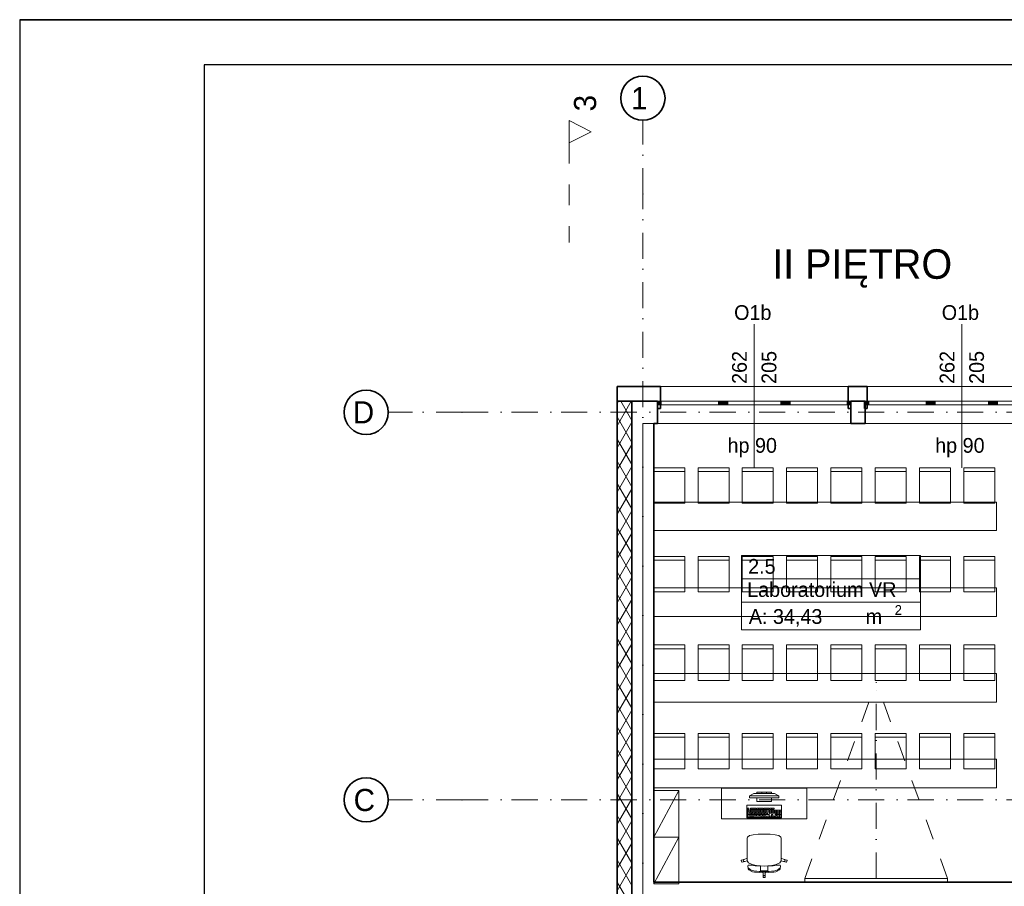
# Model space of a CAD drawing. Header units: millimetres. Extents: x -34676 to 172266, y 39940 to 476087.
# Tile 171 of 256: x 14581 to 27915, y 350519 to 362259. Entities that reach past the tile are written whole.
import ezdxf

# ---------------------------------------------------------------- set-up
doc = ezdxf.new("R2010")
doc.units = ezdxf.units.MM
doc.header["$MEASUREMENT"] = 0
doc.linetypes.add('Kropki i Kreski', pattern=[6.702778, 3.527778, -1.763889, 0, -1.411111])
doc.linetypes.add('Przerywana', pattern=[5.644444, 2.822222, -2.822222])
for name, color, linetype in [('#podkład', 252, 'Continuous'), ('- A - ocieplenie', 7, 'Continuous'), ('- strefy pomieszczeń', 7, 'Continuous'), ('_TABELA', 7, 'Continuous'), ('Konstrukcja - Przegroda Strukt.', 7, 'Continuous'), ('Konstrukcja - Siatka mod', 7, 'Continuous'), ('Konstrukcja - Stropy', 7, 'Continuous'), ('Konstrukcja - Ściany działowe', 7, 'Continuous'), ('Konstrukcja - Ściany zewnętrzne', 7, 'Continuous'), ('Okna Archicada', 7, 'Continuous'), ('Opisy - Tekst', 7, 'Continuous'), ('Wnętrze - Umeblowanie', 7, 'Continuous'), ('Znaczniki - Przekroje', 7, 'Continuous'), ('Znaczniki okien Archicada', 7, 'Continuous')]:
    doc.layers.add(name, color=color, linetype=linetype)
doc.styles.add('MtXpl_Arial2', font='txt', dxfattribs={"height": 0.2})
doc.styles.add('MtXpl_Arial3', font='txt', dxfattribs={"height": 0.2})
doc.styles.add('STYL_AUTOMATYCZNY_3', font='txt')
doc.styles.add('STYL_AUTOMATYCZNY_6', font='txt')

# ---------------------------------------------------------------- blocks, each defined once
blk = doc.blocks.new('kjghgg')
at = {"layer": '- A - ocieplenie', "color": 252, "linetype": 'Continuous', "lineweight": 35, "ltscale": 100}
for p, q in [((-121716, 482578), (-121716, 482378)), ((-121127, 482578), (-121716, 482578)), ((-121127, 482428), (-121127, 482578)), ((-118587, 482428), (-118587, 482578)), ((-118326, 482578), (-118587, 482578)), ((-118326, 482428), (-118326, 482578)), ((-121716, 482378), (-121516, 482378)), ((-121716, 482378), (-121516, 482378)), ((-121716, 482378), (-121716, 469198)), ((-121516, 482378), (-121167, 482378)), ((-121516, 469198), (-121516, 482378)), ((-121167, 482378), (-121167, 482281)), ((-121127, 482378), (-121127, 482428)), ((-121127, 482281), (-121127, 482378)), ((-118587, 482378), (-118587, 482428)), ((-118587, 482378), (-118587, 482278)), ((-118547, 482278), (-118547, 482378)), ((-118547, 482378), (-118366, 482378)), ((-118366, 482378), (-118366, 482281)), ((-118326, 482378), (-118326, 482428)), ((-118326, 482281), (-118326, 482378)), ((-121167, 482281), (-121127, 482281)), ((-118587, 482278), (-118547, 482278)), ((-118366, 482281), (-118326, 482281))]:
    blk.add_line(p, q, dxfattribs=at)
at = {"layer": '- A - ocieplenie', "color": 252, "linetype": 'Continuous', "lineweight": 15}
for p, q in [((-121716, 482347), (-121698, 482378)), ((-121716, 482047), (-121524, 482378)), ((-121516, 482119), (-121666, 482378)), ((-121516, 481819), (-121716, 482165)), ((-121716, 481747), (-121516, 482093)), ((-121516, 481519), (-121716, 481865)), ((-121716, 481447), (-121516, 481793)), ((-121516, 481219), (-121716, 481565)), ((-121716, 481147), (-121516, 481493)), ((-121516, 480919), (-121716, 481265)), ((-121716, 480847), (-121516, 481193)), ((-121516, 480619), (-121716, 480965)), ((-121716, 480547), (-121516, 480893)), ((-121516, 480319), (-121716, 480665)), ((-121716, 480247), (-121516, 480593)), ((-121516, 480019), (-121716, 480365)), ((-121716, 479947), (-121516, 480293)), ((-121516, 479719), (-121716, 480065)), ((-121716, 479647), (-121516, 479993)), ((-121516, 479419), (-121716, 479765)), ((-121716, 479347), (-121516, 479693)), ((-121516, 479119), (-121716, 479465)), ((-121716, 479047), (-121516, 479393)), ((-121516, 478819), (-121716, 479165)), ((-121716, 478747), (-121516, 479093)), ((-121516, 478519), (-121716, 478865)), ((-121716, 478447), (-121516, 478793)), ((-121516, 478219), (-121716, 478565)), ((-121716, 478147), (-121516, 478493)), ((-121516, 477919), (-121716, 478265)), ((-121716, 477847), (-121516, 478193)), ((-121516, 477619), (-121716, 477965)), ((-121716, 477547), (-121516, 477893)), ((-121516, 477319), (-121716, 477665)), ((-121716, 477247), (-121516, 477593)), ((-121516, 477019), (-121716, 477365)), ((-121716, 476947), (-121516, 477293)), ((-121516, 476719), (-121716, 477065)), ((-121716, 476647), (-121516, 476993)), ((-121516, 476419), (-121716, 476765)), ((-121716, 476347), (-121516, 476693)), ((-121516, 476119), (-121716, 476465)), ((-121716, 476047), (-121516, 476393)), ((-121516, 475819), (-121716, 476165)), ((-121716, 475747), (-121516, 476093)), ((-121516, 475519), (-121716, 475865))]:
    blk.add_line(p, q, dxfattribs=at)
at = {"layer": '- strefy pomieszczeń', "color": 252, "linetype": 'Continuous', "lineweight": 13, "ltscale": 100}
for p, q in [((-120031, 480287), (-117607, 480287)), ((-120031, 479973), (-120031, 480287)), ((-117607, 480287), (-117607, 479973)), ((-117607, 479973), (-120031, 479973)), ((-120031, 479973), (-117607, 479973)), ((-120031, 479658), (-120031, 479973)), ((-117607, 479973), (-117607, 479658)), ((-117607, 479658), (-120031, 479658)), ((-120031, 479658), (-117607, 479658)), ((-120031, 479282), (-120031, 479658)), ((-117607, 479658), (-117607, 479282)), ((-117607, 479282), (-120031, 479282))]:
    blk.add_line(p, q, dxfattribs=at)
at = {"layer": 'Konstrukcja - Przegroda Strukt.', "color": 252, "linetype": 'Continuous', "lineweight": 13, "ltscale": 100}
blk.add_line((-121216, 480366), (-121216, 480741), dxfattribs=at)
at = {"layer": 'Konstrukcja - Siatka mod', "color": 252, "linetype": 'Kropki i Kreski', "lineweight": 13, "ltscale": 100}
for p, q in [((-121366, 485184), (-121366, 486184)), ((-121366, 468219), (-121366, 485184)), ((-123813, 482228), (-124813, 482228)), ((-123813, 482228), (-94369, 482228)), ((-123813, 476978), (-124813, 476978)), ((-123813, 476978), (-94369, 476978))]:
    blk.add_line(p, q, dxfattribs=at)
at = {"layer": 'Konstrukcja - Siatka mod', "color": 252, "linetype": 'Continuous', "lineweight": 35, "ltscale": 100}
for centre in [(-121366, 486484), (-125113, 482228), (-125113, 476978)]:
    blk.add_circle(centre, 300, dxfattribs=at)
at = {"layer": 'Konstrukcja - Siatka mod', "color": 252, "linetype": 'Kropki i Kreski', "lineweight": 13, "ltscale": 100}
for p in [(-121366, 485184), (-121366, 485184), (-123813, 482228), (-123813, 482228), (-123813, 476978), (-123813, 476978)]:
    blk.add_point(p, dxfattribs=at)
at = {"layer": 'Konstrukcja - Stropy', "color": 252, "linetype": 'Continuous', "lineweight": 13, "ltscale": 100}
for p, q in [((-94326, 482078), (-121366, 482078)), ((-121366, 482078), (-121366, 469598))]:
    blk.add_line(p, q, dxfattribs=at)
at = {"layer": 'Konstrukcja - Ściany działowe', "color": 252, "linetype": 'Continuous', "lineweight": 35, "ltscale": 100}
blk.add_line((-115676, 475864), (-121216, 475864), dxfattribs=at)
at = {"layer": 'Konstrukcja - Ściany zewnętrzne', "color": 252, "linetype": 'Continuous', "lineweight": 35, "ltscale": 100}
for p, q in [((-121516, 482378), (-121216, 482378)), ((-121516, 482378), (-121516, 469346)), ((-121167, 482378), (-121216, 482378)), ((-121167, 482378), (-121167, 482328)), ((-121167, 482328), (-121167, 482078)), ((-118547, 482378), (-118547, 482328)), ((-118356, 482378), (-118547, 482378)), ((-118547, 482328), (-118547, 482078)), ((-118356, 482378), (-118356, 482328)), ((-118356, 482328), (-118356, 482078)), ((-121216, 475864), (-121216, 482078)), ((-121216, 482078), (-121167, 482078)), ((-118547, 482078), (-118356, 482078))]:
    blk.add_line(p, q, dxfattribs=at)
at = {"layer": 'Okna Archicada', "color": 252, "linetype": 'Continuous', "lineweight": 13, "ltscale": 100}
for p, q in [((-118587, 482578), (-121127, 482578)), ((-115766, 482578), (-118326, 482578)), ((-118547, 482378), (-121167, 482378)), ((-121167, 482378), (-121117, 482378)), ((-121117, 482328), (-121167, 482328)), ((-118587, 482378), (-121127, 482378)), ((-121117, 482378), (-121117, 482328)), ((-121117, 482378), (-120342, 482378)), ((-120342, 482328), (-121117, 482328)), ((-120342, 482328), (-120342, 482378)), ((-120342, 482378), (-120292, 482378)), ((-120292, 482328), (-120342, 482328)), ((-120292, 482378), (-120217, 482378)), ((-120217, 482328), (-120292, 482328)), ((-120217, 482378), (-120217, 482328)), ((-120217, 482378), (-119497, 482378)), ((-119497, 482328), (-120217, 482328)), ((-119497, 482328), (-119497, 482378)), ((-119497, 482378), (-119422, 482378)), ((-119422, 482328), (-119497, 482328)), ((-119422, 482378), (-119372, 482378)), ((-119372, 482328), (-119422, 482328)), ((-119372, 482378), (-119372, 482328)), ((-119372, 482378), (-118597, 482378)), ((-118597, 482328), (-119372, 482328)), ((-118597, 482328), (-118597, 482378)), ((-118597, 482378), (-118547, 482378)), ((-118547, 482328), (-118597, 482328)), ((-115736, 482378), (-118356, 482378)), ((-118356, 482378), (-118306, 482378)), ((-118306, 482328), (-118356, 482328)), ((-115766, 482378), (-118326, 482378)), ((-118306, 482378), (-118306, 482328)), ((-118306, 482378), (-117531, 482378)), ((-117531, 482328), (-118306, 482328)), ((-117531, 482328), (-117531, 482378)), ((-117531, 482378), (-117481, 482378)), ((-117481, 482328), (-117531, 482328)), ((-117481, 482378), (-117406, 482378)), ((-117406, 482328), (-117481, 482328)), ((-117406, 482378), (-117406, 482328)), ((-117406, 482378), (-116686, 482378)), ((-116686, 482328), (-117406, 482328)), ((-116686, 482328), (-116686, 482378)), ((-116686, 482378), (-116611, 482378)), ((-116611, 482328), (-116686, 482328)), ((-116611, 482378), (-116561, 482378)), ((-116561, 482328), (-116611, 482328)), ((-116561, 482378), (-116561, 482328)), ((-116561, 482378), (-115786, 482378)), ((-115786, 482328), (-116561, 482328)), ((-118547, 482078), (-121167, 482078)), ((-115736, 482078), (-118356, 482078))]:
    blk.add_line(p, q, dxfattribs=at)
at = {"layer": 'Okna Archicada', "color": 252, "linetype": 'Continuous', "lineweight": 35, "ltscale": 100}
for p, q in [((-121127, 482428), (-121127, 482578)), ((-118587, 482428), (-118587, 482578)), ((-118326, 482428), (-118326, 482578)), ((-121167, 482378), (-121167, 482328)), ((-121167, 482378), (-121167, 482328)), ((-121167, 482328), (-121167, 482078)), ((-121127, 482378), (-121127, 482428)), ((-118587, 482378), (-118587, 482428)), ((-118547, 482378), (-118547, 482328)), ((-118547, 482378), (-118547, 482328)), ((-118547, 482328), (-118547, 482078)), ((-118356, 482378), (-118356, 482328)), ((-118356, 482378), (-118356, 482328)), ((-118356, 482328), (-118356, 482078)), ((-118326, 482378), (-118326, 482428))]:
    blk.add_line(p, q, dxfattribs=at)
at = {"layer": 'Okna Archicada', "color": 252, "linetype": 'Continuous', "lineweight": 13, "extrusion": (0, 0, -1)}
for points in [[(121117, 482328), (121167, 482378), (121167, 482328)], [(121167, 482378), (121117, 482328), (121117, 482378)], [(120292, 482328), (120342, 482378), (120342, 482328)], [(120342, 482378), (120292, 482328), (120292, 482378)], [(120217, 482328), (120292, 482378), (120292, 482328)], [(120292, 482378), (120217, 482328), (120217, 482378)], [(119422, 482328), (119497, 482378), (119497, 482328)], [(119497, 482378), (119422, 482328), (119422, 482378)], [(119372, 482328), (119422, 482378), (119422, 482328)], [(119422, 482378), (119372, 482328), (119372, 482378)], [(118547, 482328), (118597, 482378), (118597, 482328)], [(118597, 482378), (118547, 482328), (118547, 482378)], [(118306, 482328), (118356, 482378), (118356, 482328)], [(118356, 482378), (118306, 482328), (118306, 482378)], [(117481, 482328), (117531, 482378), (117531, 482328)], [(117531, 482378), (117481, 482328), (117481, 482378)], [(117406, 482328), (117481, 482378), (117481, 482328)], [(117481, 482378), (117406, 482328), (117406, 482378)], [(116611, 482328), (116686, 482378), (116686, 482328)], [(116686, 482378), (116611, 482328), (116611, 482378)], [(116561, 482328), (116611, 482378), (116611, 482328)], [(116611, 482378), (116561, 482328), (116561, 482378)]]:
    blk.add_solid(points, dxfattribs=at)
at = {"layer": 'Wnętrze - Umeblowanie', "color": 252, "linetype": 'Continuous', "lineweight": 13, "ltscale": 100}
for p, q in [((-120799, 481476), (-121219, 481476)), ((-121219, 481476), (-121219, 480996)), ((-121219, 481426), (-120799, 481426)), ((-120799, 480996), (-120799, 481476)), ((-120199, 481476), (-120619, 481476)), ((-120619, 481476), (-120619, 480996)), ((-120619, 481426), (-120199, 481426)), ((-120199, 480996), (-120199, 481476)), ((-119599, 481476), (-120019, 481476)), ((-120019, 481476), (-120019, 480996)), ((-120019, 481426), (-119599, 481426)), ((-119599, 480996), (-119599, 481476)), ((-118999, 481476), (-119419, 481476)), ((-119419, 481476), (-119419, 480996)), ((-119419, 481426), (-118999, 481426)), ((-118999, 480996), (-118999, 481476)), ((-118399, 481476), (-118819, 481476)), ((-118819, 481476), (-118819, 480996)), ((-118819, 481426), (-118399, 481426)), ((-118399, 480996), (-118399, 481476)), ((-117799, 481476), (-118219, 481476)), ((-118219, 481476), (-118219, 480996)), ((-118219, 481426), (-117799, 481426)), ((-117799, 480996), (-117799, 481476)), ((-117199, 481476), (-117619, 481476)), ((-117619, 481476), (-117619, 480996)), ((-117619, 481426), (-117199, 481426)), ((-117199, 480996), (-117199, 481476)), ((-116599, 481476), (-117019, 481476)), ((-117019, 481476), (-117019, 480996)), ((-117019, 481426), (-116599, 481426)), ((-116599, 480996), (-116599, 481476)), ((-121219, 480996), (-120799, 480996)), ((-116576, 481012), (-121216, 481012)), ((-121216, 481012), (-121216, 480625)), ((-120619, 480996), (-120199, 480996)), ((-120019, 480996), (-119599, 480996)), ((-119419, 480996), (-118999, 480996)), ((-118819, 480996), (-118399, 480996)), ((-118219, 480996), (-117799, 480996)), ((-117619, 480996), (-117199, 480996)), ((-117019, 480996), (-116599, 480996)), ((-116576, 480625), (-116576, 481012)), ((-121216, 480625), (-116576, 480625)), ((-120799, 480276), (-121219, 480276)), ((-121219, 480276), (-121219, 479796)), ((-121219, 480226), (-120799, 480226)), ((-120799, 479796), (-120799, 480276)), ((-120199, 480276), (-120619, 480276)), ((-120619, 480276), (-120619, 479796)), ((-120619, 480226), (-120199, 480226)), ((-120199, 479796), (-120199, 480276)), ((-119599, 480276), (-120019, 480276)), ((-120019, 480276), (-120019, 479796)), ((-120019, 480226), (-119599, 480226)), ((-119599, 479796), (-119599, 480276)), ((-118999, 480276), (-119419, 480276)), ((-119419, 480276), (-119419, 479796)), ((-119419, 480226), (-118999, 480226)), ((-118999, 479796), (-118999, 480276)), ((-118399, 480276), (-118819, 480276)), ((-118819, 480276), (-118819, 479796)), ((-118819, 480226), (-118399, 480226)), ((-118399, 479796), (-118399, 480276)), ((-117799, 480276), (-118219, 480276)), ((-118219, 480276), (-118219, 479796)), ((-118219, 480226), (-117799, 480226)), ((-117799, 479796), (-117799, 480276)), ((-117199, 480276), (-117619, 480276)), ((-117619, 480276), (-117619, 479796)), ((-117619, 480226), (-117199, 480226)), ((-117199, 479796), (-117199, 480276)), ((-116599, 480276), (-117019, 480276)), ((-117019, 480276), (-117019, 479796)), ((-117019, 480226), (-116599, 480226)), ((-116599, 479796), (-116599, 480276)), ((-121219, 479796), (-120799, 479796)), ((-116576, 479851), (-121216, 479851)), ((-121216, 479851), (-121216, 479464)), ((-120619, 479796), (-120199, 479796)), ((-120019, 479796), (-119599, 479796)), ((-119419, 479796), (-118999, 479796)), ((-118819, 479796), (-118399, 479796)), ((-118219, 479796), (-117799, 479796)), ((-117619, 479796), (-117199, 479796)), ((-117019, 479796), (-116599, 479796)), ((-116576, 479464), (-116576, 479851)), ((-121216, 479464), (-116576, 479464)), ((-120799, 479076), (-121219, 479076)), ((-121219, 479076), (-121219, 478596)), ((-121219, 479026), (-120799, 479026)), ((-120799, 478596), (-120799, 479076)), ((-120199, 479076), (-120619, 479076)), ((-120619, 479076), (-120619, 478596)), ((-120619, 479026), (-120199, 479026)), ((-120199, 478596), (-120199, 479076)), ((-119599, 479076), (-120019, 479076)), ((-120019, 479076), (-120019, 478596)), ((-120019, 479026), (-119599, 479026)), ((-119599, 478596), (-119599, 479076)), ((-118999, 479076), (-119419, 479076)), ((-119419, 479076), (-119419, 478596)), ((-119419, 479026), (-118999, 479026)), ((-118999, 478596), (-118999, 479076)), ((-118399, 479076), (-118819, 479076)), ((-118819, 479076), (-118819, 478596)), ((-118819, 479026), (-118399, 479026)), ((-118399, 478596), (-118399, 479076)), ((-117799, 479076), (-118219, 479076)), ((-118219, 479076), (-118219, 478596)), ((-118219, 479026), (-117799, 479026)), ((-117799, 478596), (-117799, 479076)), ((-117199, 479076), (-117619, 479076)), ((-117619, 479076), (-117619, 478596)), ((-117619, 479026), (-117199, 479026)), ((-117199, 478596), (-117199, 479076)), ((-116599, 479076), (-117019, 479076)), ((-117019, 479076), (-117019, 478596)), ((-117019, 479026), (-116599, 479026)), ((-116599, 478596), (-116599, 479076)), ((-121219, 478596), (-120799, 478596)), ((-116576, 478690), (-121216, 478690)), ((-121216, 478690), (-121216, 478303)), ((-120619, 478596), (-120199, 478596)), ((-120019, 478596), (-119599, 478596)), ((-119419, 478596), (-118999, 478596)), ((-118819, 478596), (-118399, 478596)), ((-118219, 478596), (-117799, 478596)), ((-117619, 478596), (-117199, 478596)), ((-117019, 478596), (-116599, 478596)), ((-116576, 478303), (-116576, 478690)), ((-121216, 478303), (-116576, 478303)), ((-120799, 477876), (-121219, 477876)), ((-121219, 477876), (-121219, 477396)), ((-121219, 477826), (-120799, 477826)), ((-120799, 477396), (-120799, 477876)), ((-120199, 477876), (-120619, 477876)), ((-120619, 477876), (-120619, 477396)), ((-120619, 477826), (-120199, 477826)), ((-120199, 477396), (-120199, 477876)), ((-119599, 477876), (-120019, 477876)), ((-120019, 477876), (-120019, 477396)), ((-120019, 477826), (-119599, 477826)), ((-119599, 477396), (-119599, 477876)), ((-118999, 477876), (-119419, 477876)), ((-119419, 477876), (-119419, 477396)), ((-119419, 477826), (-118999, 477826)), ((-118999, 477396), (-118999, 477876)), ((-118399, 477876), (-118819, 477876)), ((-118819, 477876), (-118819, 477396)), ((-118819, 477826), (-118399, 477826)), ((-118399, 477396), (-118399, 477876)), ((-117799, 477876), (-118219, 477876)), ((-118219, 477876), (-118219, 477396)), ((-118219, 477826), (-117799, 477826)), ((-117799, 477396), (-117799, 477876)), ((-117199, 477876), (-117619, 477876)), ((-117619, 477876), (-117619, 477396)), ((-117619, 477826), (-117199, 477826)), ((-117199, 477396), (-117199, 477876)), ((-116599, 477876), (-117019, 477876)), ((-117019, 477876), (-117019, 477396)), ((-117019, 477826), (-116599, 477826)), ((-116599, 477396), (-116599, 477876)), ((-116576, 477529), (-121216, 477529)), ((-121216, 477529), (-121216, 477143)), ((-116576, 477143), (-116576, 477529)), ((-121219, 477396), (-120799, 477396)), ((-120619, 477396), (-120199, 477396)), ((-120019, 477396), (-119599, 477396)), ((-119419, 477396), (-118999, 477396)), ((-118819, 477396), (-118399, 477396)), ((-118219, 477396), (-117799, 477396)), ((-117619, 477396), (-117199, 477396)), ((-117019, 477396), (-116599, 477396)), ((-121216, 477143), (-116576, 477143)), ((-119146, 477134), (-120300, 477134)), ((-120300, 477134), (-120300, 476720)), ((-119146, 476720), (-119146, 477134)), ((-121216, 475841), (-121216, 477105)), ((-121216, 477105), (-120877, 477105)), ((-121216, 476473), (-120877, 477105)), ((-120877, 477105), (-120877, 475841)), ((-119923, 477034), (-119863, 477064)), ((-119523, 477034), (-119923, 477034)), ((-119923, 477034), (-119923, 477004)), ((-119923, 477004), (-119523, 477004)), ((-119863, 477064), (-119583, 477064)), ((-119623, 477084), (-119823, 477084)), ((-119823, 477084), (-119823, 477064)), ((-119823, 477064), (-119623, 477064)), ((-119623, 477004), (-119823, 477004)), ((-119823, 477004), (-119823, 476954)), ((-119756, 477064), (-119756, 477084)), ((-119690, 477064), (-119690, 477084)), ((-119623, 477064), (-119623, 477084)), ((-119623, 476954), (-119623, 477004)), ((-119523, 477034), (-119583, 477064)), ((-119523, 477004), (-119523, 477034)), ((-119958, 476904), (-119958, 476734)), ((-119488, 476904), (-119958, 476904)), ((-119929, 476865), (-119948, 476865)), ((-119948, 476865), (-119948, 476846)), ((-119929, 476846), (-119929, 476865)), ((-119831, 476865), (-119909, 476865)), ((-119909, 476865), (-119909, 476846)), ((-119889, 476846), (-119889, 476865)), ((-119870, 476846), (-119870, 476865)), ((-119850, 476846), (-119850, 476865)), ((-119831, 476846), (-119831, 476865)), ((-119823, 476954), (-119623, 476954)), ((-119743, 476865), (-119821, 476865)), ((-119821, 476865), (-119821, 476846)), ((-119801, 476846), (-119801, 476865)), ((-119782, 476846), (-119782, 476865)), ((-119762, 476846), (-119762, 476865)), ((-119743, 476846), (-119743, 476865)), ((-119654, 476865), (-119733, 476865)), ((-119733, 476865), (-119733, 476846)), ((-119713, 476846), (-119713, 476865)), ((-119694, 476846), (-119694, 476865)), ((-119674, 476846), (-119674, 476865)), ((-119654, 476846), (-119654, 476865)), ((-119586, 476865), (-119645, 476865)), ((-119645, 476865), (-119645, 476846)), ((-119625, 476846), (-119625, 476865)), ((-119605, 476846), (-119605, 476865)), ((-119586, 476846), (-119586, 476865)), ((-119488, 476734), (-119488, 476904)), ((-120300, 476720), (-119146, 476720)), ((-119958, 476734), (-119488, 476734)), ((-119948, 476846), (-119929, 476846)), ((-119654, 476836), (-119948, 476836)), ((-119948, 476836), (-119948, 476739)), ((-119948, 476817), (-119654, 476817)), ((-119948, 476797), (-119679, 476797)), ((-119948, 476778), (-119654, 476778)), ((-119948, 476759), (-119654, 476759)), ((-119948, 476739), (-119654, 476739)), ((-119929, 476817), (-119929, 476836)), ((-119924, 476759), (-119924, 476778)), ((-119919, 476797), (-119919, 476817)), ((-119914, 476778), (-119914, 476797)), ((-119914, 476739), (-119914, 476759)), ((-119909, 476846), (-119831, 476846)), ((-119909, 476817), (-119909, 476836)), ((-119904, 476759), (-119904, 476778)), ((-119899, 476797), (-119899, 476817)), ((-119894, 476778), (-119894, 476797)), ((-119892, 476739), (-119892, 476759)), ((-119889, 476817), (-119889, 476836)), ((-119884, 476759), (-119884, 476778)), ((-119880, 476797), (-119880, 476817)), ((-119875, 476778), (-119875, 476797)), ((-119870, 476817), (-119870, 476836)), ((-119870, 476739), (-119870, 476759)), ((-119865, 476759), (-119865, 476778)), ((-119860, 476797), (-119860, 476817)), ((-119855, 476778), (-119855, 476797)), ((-119850, 476817), (-119850, 476836)), ((-119845, 476759), (-119845, 476778)), ((-119840, 476797), (-119840, 476817)), ((-119836, 476778), (-119836, 476797)), ((-119831, 476817), (-119831, 476836)), ((-119826, 476759), (-119826, 476778)), ((-119821, 476846), (-119743, 476846)), ((-119821, 476797), (-119821, 476817)), ((-119816, 476778), (-119816, 476797)), ((-119811, 476817), (-119811, 476836)), ((-119806, 476759), (-119806, 476778)), ((-119801, 476797), (-119801, 476817)), ((-119796, 476778), (-119796, 476797)), ((-119791, 476817), (-119791, 476836)), ((-119787, 476759), (-119787, 476778)), ((-119782, 476797), (-119782, 476817)), ((-119777, 476778), (-119777, 476797)), ((-119772, 476817), (-119772, 476836)), ((-119767, 476759), (-119767, 476778)), ((-119762, 476797), (-119762, 476817)), ((-119762, 476739), (-119762, 476759)), ((-119757, 476778), (-119757, 476797)), ((-119752, 476817), (-119752, 476836)), ((-119747, 476759), (-119747, 476778)), ((-119743, 476797), (-119743, 476817)), ((-119738, 476778), (-119738, 476797)), ((-119738, 476739), (-119738, 476759)), ((-119733, 476846), (-119654, 476846)), ((-119733, 476817), (-119733, 476836)), ((-119728, 476759), (-119728, 476778)), ((-119723, 476797), (-119723, 476817)), ((-119718, 476778), (-119718, 476797)), ((-119713, 476817), (-119713, 476836)), ((-119713, 476739), (-119713, 476759)), ((-119708, 476759), (-119708, 476778)), ((-119703, 476797), (-119703, 476817)), ((-119698, 476778), (-119698, 476797)), ((-119694, 476817), (-119694, 476836)), ((-119689, 476739), (-119689, 476759)), ((-119684, 476797), (-119684, 476817)), ((-119679, 476778), (-119679, 476797)), ((-119654, 476739), (-119654, 476836)), ((-119645, 476846), (-119586, 476846)), ((-119586, 476836), (-119645, 476836)), ((-119645, 476836), (-119645, 476797)), ((-119645, 476817), (-119586, 476817)), ((-119645, 476797), (-119586, 476797)), ((-119625, 476759), (-119645, 476759)), ((-119645, 476759), (-119645, 476739)), ((-119645, 476739), (-119586, 476739)), ((-119625, 476797), (-119625, 476836)), ((-119605, 476778), (-119625, 476778)), ((-119625, 476778), (-119625, 476759)), ((-119625, 476739), (-119625, 476759)), ((-119625, 476759), (-119605, 476759)), ((-119605, 476797), (-119605, 476836)), ((-119605, 476759), (-119605, 476778)), ((-119586, 476759), (-119605, 476759)), ((-119605, 476739), (-119605, 476759)), ((-119586, 476797), (-119586, 476836)), ((-119586, 476739), (-119586, 476759)), ((-119498, 476836), (-119576, 476836)), ((-119576, 476836), (-119576, 476739)), ((-119576, 476817), (-119498, 476817)), ((-119576, 476797), (-119517, 476797)), ((-119576, 476778), (-119498, 476778)), ((-119576, 476759), (-119517, 476759)), ((-119576, 476739), (-119498, 476739)), ((-119556, 476759), (-119556, 476836)), ((-119537, 476739), (-119537, 476836)), ((-119517, 476739), (-119517, 476836)), ((-119498, 476739), (-119498, 476836)), ((-120877, 476473), (-121216, 476473)), ((-121216, 475841), (-120877, 476473)), ((-119948, 476472), (-119952, 476464)), ((-119952, 476464), (-119952, 476433)), ((-119921, 476494), (-119948, 476472)), ((-119919, 476494), (-119921, 476494)), ((-119873, 476505), (-119919, 476494)), ((-119804, 476512), (-119873, 476505)), ((-119803, 476512), (-119804, 476512)), ((-119723, 476515), (-119803, 476512)), ((-119723, 476515), (-119643, 476512)), ((-119643, 476512), (-119642, 476512)), ((-119642, 476512), (-119573, 476505)), ((-119573, 476505), (-119527, 476494)), ((-119527, 476494), (-119525, 476494)), ((-119525, 476494), (-119498, 476472)), ((-119498, 476472), (-119494, 476464)), ((-119494, 476464), (-119494, 476433)), ((-119952, 476433), (-119952, 476397)), ((-119952, 476397), (-119952, 476188)), ((-119494, 476433), (-119494, 476397)), ((-119494, 476397), (-119494, 476188)), ((-119952, 476188), (-119996, 476172)), ((-119952, 476153), (-119952, 476188)), ((-119494, 476153), (-119494, 476188)), ((-119494, 476188), (-119450, 476172)), ((-120031, 476161), (-120033, 476157)), ((-120033, 476157), (-120025, 476134)), ((-119996, 476172), (-120031, 476161)), ((-120025, 476134), (-120022, 476132)), ((-120022, 476132), (-119986, 476143)), ((-120004, 476165), (-120006, 476159)), ((-120006, 476159), (-120005, 476153)), ((-120005, 476153), (-120002, 476148)), ((-120001, 476169), (-120004, 476165)), ((-120002, 476148), (-119998, 476144)), ((-119996, 476172), (-120001, 476169)), ((-119998, 476144), (-119992, 476143)), ((-119992, 476143), (-119986, 476143)), ((-119986, 476143), (-119952, 476153)), ((-119952, 476153), (-119952, 476153)), ((-119952, 476153), (-119935, 476125)), ((-119938, 476092), (-119944, 476080)), ((-119944, 476080), (-119941, 476044)), ((-119938, 476055), (-119942, 476057)), ((-119920, 476095), (-119938, 476092)), ((-119932, 476050), (-119938, 476055)), ((-119935, 476125), (-119885, 476102)), ((-119923, 476043), (-119932, 476050)), ((-119891, 476092), (-119920, 476095)), ((-119846, 476086), (-119891, 476092)), ((-119885, 476102), (-119811, 476086)), ((-119795, 476082), (-119846, 476086)), ((-119811, 476086), (-119773, 476083)), ((-119723, 476079), (-119795, 476082)), ((-119773, 476083), (-119723, 476080)), ((-119773, 476083), (-119773, 476045)), ((-119673, 476083), (-119723, 476080)), ((-119723, 476079), (-119651, 476082)), ((-119635, 476086), (-119673, 476083)), ((-119673, 476083), (-119673, 476045)), ((-119651, 476082), (-119600, 476086)), ((-119561, 476102), (-119635, 476086)), ((-119600, 476086), (-119554, 476092)), ((-119511, 476125), (-119561, 476102)), ((-119554, 476092), (-119525, 476095)), ((-119525, 476095), (-119508, 476092)), ((-119523, 476043), (-119514, 476050)), ((-119514, 476050), (-119508, 476055)), ((-119494, 476153), (-119511, 476125)), ((-119508, 476092), (-119502, 476080)), ((-119508, 476055), (-119504, 476057)), ((-119502, 476080), (-119505, 476044)), ((-119494, 476153), (-119494, 476153)), ((-119460, 476143), (-119494, 476153)), ((-119454, 476143), (-119460, 476143)), ((-119424, 476132), (-119460, 476143)), ((-119448, 476144), (-119454, 476143)), ((-119450, 476172), (-119445, 476169)), ((-119450, 476172), (-119415, 476161)), ((-119443, 476148), (-119448, 476144)), ((-119445, 476169), (-119441, 476165)), ((-119441, 476153), (-119443, 476148)), ((-119441, 476165), (-119440, 476159)), ((-119440, 476159), (-119441, 476153)), ((-119420, 476134), (-119424, 476132)), ((-119413, 476157), (-119420, 476134)), ((-119415, 476161), (-119413, 476157)), ((-119941, 476044), (-119930, 476031)), ((-119930, 476031), (-119899, 476011)), ((-119911, 476033), (-119923, 476043)), ((-119898, 476026), (-119911, 476033)), ((-119899, 476011), (-119880, 476004)), ((-119877, 476019), (-119898, 476026)), ((-119880, 476004), (-119854, 475999)), ((-119851, 476014), (-119877, 476019)), ((-119854, 475999), (-119780, 475992)), ((-119821, 476011), (-119851, 476014)), ((-119789, 476008), (-119821, 476011)), ((-119756, 476007), (-119789, 476008)), ((-119780, 475992), (-119723, 475990)), ((-119773, 476045), (-119773, 476015)), ((-119773, 476015), (-119740, 476015)), ((-119723, 476006), (-119756, 476007)), ((-119740, 476015), (-119723, 476015)), ((-119740, 476015), (-119738, 475965)), ((-119738, 475965), (-119737, 475959)), ((-119738, 475965), (-119738, 475928)), ((-119738, 475928), (-119735, 475925)), ((-119737, 475959), (-119734, 475954)), ((-119735, 475925), (-119723, 475925)), ((-119734, 475954), (-119729, 475951)), ((-119729, 475951), (-119723, 475950)), ((-119706, 476015), (-119723, 476015)), ((-119723, 476006), (-119690, 476007)), ((-119665, 475992), (-119723, 475990)), ((-119717, 475951), (-119723, 475950)), ((-119711, 475925), (-119723, 475925)), ((-119712, 475954), (-119717, 475951)), ((-119709, 475959), (-119712, 475954)), ((-119708, 475928), (-119711, 475925)), ((-119708, 475965), (-119709, 475959)), ((-119706, 476015), (-119708, 475965)), ((-119708, 475965), (-119708, 475928)), ((-119673, 476015), (-119706, 476015)), ((-119690, 476007), (-119657, 476008)), ((-119673, 476045), (-119673, 476015)), ((-119592, 475999), (-119665, 475992)), ((-119657, 476008), (-119624, 476011)), ((-119624, 476011), (-119594, 476014)), ((-119594, 476014), (-119568, 476019)), ((-119566, 476004), (-119592, 475999)), ((-119568, 476019), (-119548, 476026)), ((-119546, 476011), (-119566, 476004)), ((-119548, 476026), (-119535, 476033)), ((-119515, 476031), (-119546, 476011)), ((-119535, 476033), (-119523, 476043)), ((-119505, 476044), (-119515, 476031)), ((-120877, 475841), (-121216, 475841)), ((-119173, 475864), (-119173, 475914)), ((-119173, 475914), (-117239, 475914)), ((-117239, 475864), (-119173, 475864)), ((-117239, 475914), (-117239, 475864))]:
    blk.add_line(p, q, dxfattribs=at)
at = {"layer": 'Wnętrze - Umeblowanie', "color": 252, "linetype": 'Przerywana', "lineweight": 13, "ltscale": 100}
for p in [(-119173, 475913), (-117239, 475913)]:
    blk.add_line(p, (-118206, 478571), dxfattribs=at)
at = {"layer": 'Wnętrze - Umeblowanie', "color": 252, "linetype": 'Kropki i Kreski', "lineweight": 13, "ltscale": 100}
blk.add_line((-118206, 475913), (-118206, 478571), dxfattribs=at)
at = {"layer": 'Znaczniki - Przekroje', "color": 252, "linetype": 'Continuous', "lineweight": 13, "ltscale": 100}
for p, q in [((-122364, 486180), (-122364, 485880)), ((-122064, 486030), (-122364, 486180)), ((-122364, 485880), (-122064, 486030))]:
    blk.add_line(p, q, dxfattribs=at)
at = {"layer": 'Znaczniki - Przekroje', "color": 252, "linetype": 'Przerywana', "lineweight": 13, "ltscale": 100}
blk.add_line((-122364, 485880), (-122364, 484530), dxfattribs=at)
at = {"layer": 'Znaczniki okien Archicada', "color": 252, "linetype": 'Continuous', "lineweight": 13, "ltscale": 100}
for p, q in [((-119857, 483421), (-119857, 481478)), ((-117046, 483421), (-117046, 481478))]:
    blk.add_line(p, q, dxfattribs=at)
at = {"layer": '- strefy pomieszczeń', "color": 252, "linetype": 'Continuous', "lineweight": 13}
for s, height, style, p in [('2.5', 200, 'MtXpl_Arial3', (-119940, 480041)), ('Laboratorium VR', 200, 'MtXpl_Arial2', (-119953, 479727)), ('A: 34,43', 200, 'STYL_AUTOMATYCZNY_3', (-119931, 479362)), ('2', 132, 'STYL_AUTOMATYCZNY_3', (-117955, 479484)), (' m', 200, 'STYL_AUTOMATYCZNY_3', (-118422, 479362))]:
    blk.add_text(s, height=height, dxfattribs=dict(at, style=style)).set_placement(p)
at = {"layer": 'Konstrukcja - Siatka mod', "color": 252, "linetype": 'Continuous', "lineweight": 13, "style": 'MtXpl_Arial3'}
for s, p in [('1', (-121526, 486334)), ('D', (-125294, 482078)), ('C', (-125283, 476826))]:
    blk.add_text(s, height=300, dxfattribs=at).set_placement(p)
at = {"layer": 'Opisy - Tekst', "color": 252, "linetype": 'Continuous', "lineweight": 13, "style": 'STYL_AUTOMATYCZNY_6'}
blk.add_text('II PIĘTRO', height=400, dxfattribs=at).set_placement((-119614, 484037))
at = {"layer": 'Znaczniki - Przekroje', "color": 252, "linetype": 'Continuous', "lineweight": 13, "style": 'STYL_AUTOMATYCZNY_3'}
blk.add_text('3', height=300, rotation=90, dxfattribs=at).set_placement((-121999, 486305))
at = {"layer": 'Znaczniki okien Archicada', "color": 252, "linetype": 'Continuous', "lineweight": 15, "style": 'MtXpl_Arial3'}
for s, p in [('O1b', (-120130, 483480)), ('O1b', (-117318, 483480)), ('hp 90', (-120219, 481680)), ('hp 90', (-117407, 481680))]:
    blk.add_text(s, height=200, dxfattribs=at).set_placement(p)
for s, p in [('262', (-119958, 482613)), ('205', (-119558, 482613)), ('262', (-117146, 482613)), ('205', (-116746, 482613))]:
    blk.add_text(s, height=200, rotation=90, dxfattribs=at).set_placement(p)

msp = doc.modelspace()

# ---------------------------------------------------------------- linework, layer by layer
at = {"layer": '_TABELA', "color": 7}
msp.add_lwpolyline([(14581, 362259), (56581, 362259), (14581, 362259), (14581, 332559), (56581, 332559), (56581, 362259)], dxfattribs=at)
msp.add_lwpolyline([(55981, 361649), (17081, 361649), (17081, 333169), (55981, 333169)], close=True, dxfattribs=at)

# ---------------------------------------------------------------- block references
at = {"layer": '#podkład'}
msp.add_blockref('kjghgg', (144386, -125288), dxfattribs=at)

doc.saveas('drawing.dxf')
